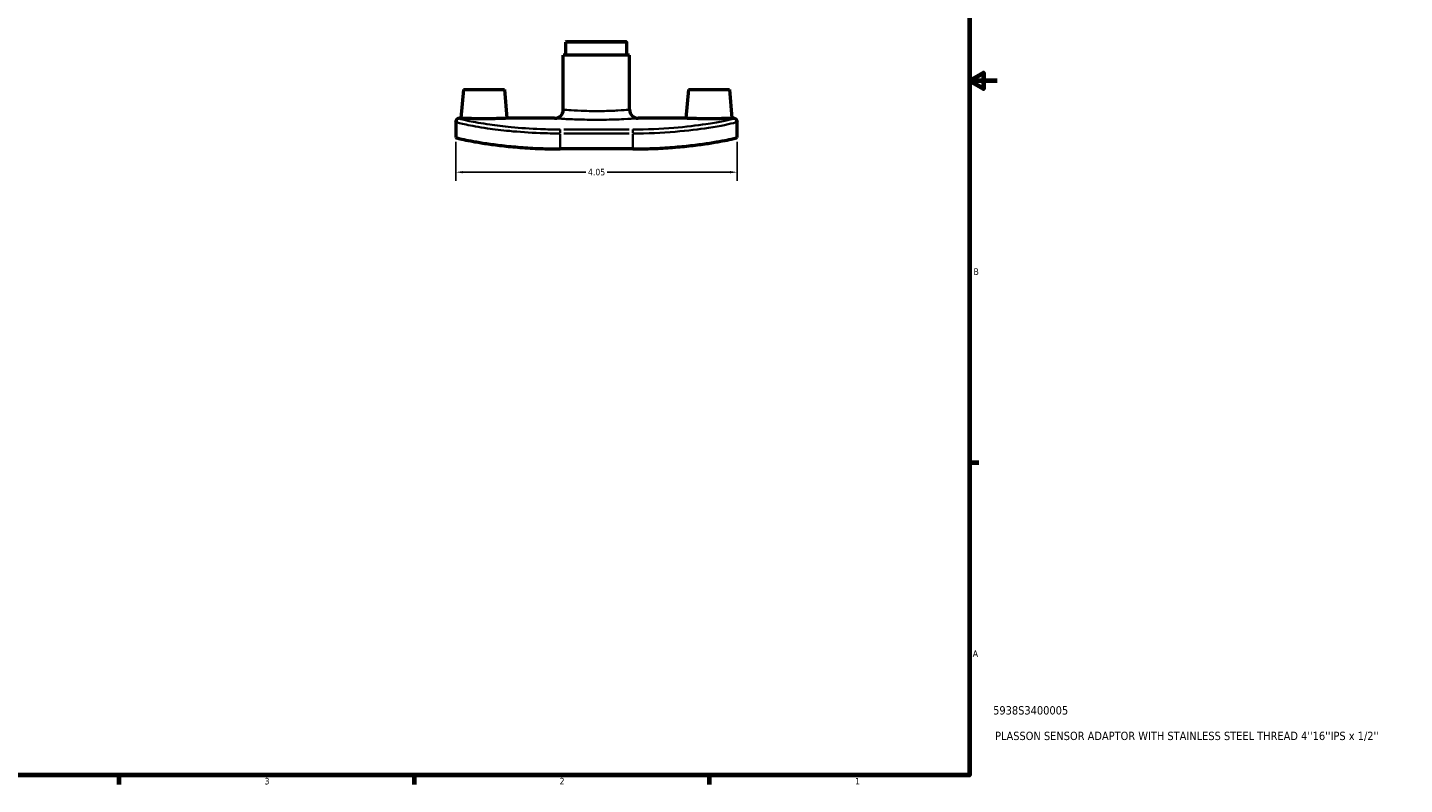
# Model space of a CAD drawing. Header units: inches. Extents: x 0.1 to 39.8, y -5.7 to 24.3.
# Tile 5 of 6: x 19.9 to 39.8, y 0.9 to 11.8. Entities that reach past the tile are written whole.
import ezdxf

# ---------------------------------------------------------------- set-up
doc = ezdxf.new("R2010")
doc.units = ezdxf.units.IN
doc.header["$MEASUREMENT"] = 0
for name, color, linetype, lineweight in [('Border (ANSI)', 7, 'Continuous', 70), ('Dimension (ANSI)', 7, 'Continuous', 25), ('Title (ANSI)', 7, 'Continuous', 50), ('Visible (ANSI)', 7, 'Continuous', 50), ('Visible Narrow (ANSI)', 7, 'Continuous', 35)]:
    doc.layers.add(name, color=color, linetype=linetype, lineweight=lineweight)
doc.styles.add('Note Text (ANSI)', font='tahoma.ttf')
doc.styles.add('Text Style29', font='tahoma.ttf')
doc.dimstyles.new('Default (ANSI)', dxfattribs={"dimtxt": 0.094488, "dimasz": 0.098425, "dimexe": 0.125, "dimexo": 0.0625, "dimgap": 0.031496, "dimtad": 0, "dimtih": 1, "dimtoh": 1, "dimrnd": 1e-08, "dimzin": 4, "dimdsep": 46, "dimtxsty": 'Note Text (ANSI)', "dimcen": 0.09, "dimdle": 0.393701, "dimclrd": 256, "dimclre": 256, "dimclrt": 5, "dimadec": 0, "dimazin": 1, "dimtfac": 1, "dimtofl": 0, "dimtmove": 0, "dimatfit": 3, "dimfxl": 1, "dimtolj": 1, "dimtzin": 4, "dimlwd": -1, "dimlwe": -1, "dimarcsym": 0})

# ---------------------------------------------------------------- blocks, each defined once
blk = doc.blocks.new('Borders Default Border')
at = {"layer": 'Border (ANSI)'}
for p, q in [((33.5, 5.5), (33.634, 5.5)), ((21.25, 1), (21.25, 0.866)), ((25.5, 1), (25.5, 0.866)), ((29.75, 1), (29.75, 0.866))]:
    blk.add_line(p, q, dxfattribs=at)
at = {"layer": 'Border (ANSI)', "flags": 128}
for points in [[(0.5, 1), (0.5, 21), (33.5, 21), (33.5, 1), (0.5, 1)], [(33.9, 11), (33.5, 11), (33.7, 11.115), (33.7, 10.885), (33.5, 11)]]:
    blk.add_lwpolyline(points, dxfattribs=at)
at = {"layer": 'Border (ANSI)', "color": 5, "true_color": 0x0000ff, "char_height": 0.0945, "attachment_point": 7, "style": 'Note Text (ANSI)'}
for s, insert in [('B', (33.558, 8.203)), ('A', (33.547, 2.703)), ('3', (23.346, 0.864)), ('2', (27.596, 0.866)), ('1', (31.854, 0.866))]:
    blk.add_mtext(s, dxfattribs=dict(at, insert=insert))
blk = doc.blocks.new('Title Blocks ANSI - Large')
at = {"layer": 'Title (ANSI)', "color": 5, "true_color": 0x0000ff, "style": 'Text Style29'}
for tag, p in [('PART_NUMBER_001', (0.341, 0.873)), ('DESCRIPTION_001', (0.369, 0.505))]:
    blk.add_attdef(tag, p, '', height=0.12, dxfattribs=at)
blk = doc.blocks.new('*D9')
at = {"layer": 'Defpoints', "color": 0, "transparency": 16777216}
for p in [(26.102, 10.181), (30.152, 10.181), (30.152, 9.682)]:
    blk.add_point(p, dxfattribs=at)
at = {"layer": 'Dimension (ANSI)', "transparency": 16777216}
for p, q in [((26.102, 10.119), (26.102, 9.557)), ((30.152, 10.119), (30.152, 9.557)), ((26.2, 9.682), (27.974, 9.682)), ((30.053, 9.682), (28.28, 9.682))]:
    blk.add_line(p, q, dxfattribs=at)
for points in [[(26.2, 9.699), (26.2, 9.666), (26.102, 9.682)], [(30.053, 9.699), (30.053, 9.666), (30.152, 9.682)]]:
    blk.add_solid(points, dxfattribs=at)
at = {"layer": 'Dimension (ANSI)', "color": 5, "transparency": 16777216, "insert": (28.005, 9.731), "char_height": 0.0945, "attachment_point": 1, "style": 'Note Text (ANSI)'}
blk.add_mtext('\\A1;4.05', dxfattribs=at)

msp = doc.modelspace()

# ---------------------------------------------------------------- linework, layer by layer
at = {"layer": 'Visible (ANSI)'}
for p, q in [((27.694, 11.562), (27.687, 11.555)), ((27.687, 11.369), (27.687, 11.555)), ((28.567, 11.555), (27.687, 11.555)), ((27.694, 11.562), (28.56, 11.562)), ((28.56, 11.562), (28.567, 11.555)), ((28.567, 11.369), (28.567, 11.555)), ((28.604, 11.369), (27.65, 11.369)), ((27.65, 10.583), (27.65, 11.369)), ((28.604, 10.583), (28.604, 11.369)), ((26.211, 10.872), (26.175, 10.458)), ((26.211, 10.872), (26.802, 10.872)), ((26.802, 10.872), (26.838, 10.458)), ((29.451, 10.872), (29.415, 10.458)), ((29.451, 10.872), (30.042, 10.872)), ((30.042, 10.872), (30.078, 10.458)), ((26.102, 10.409), (26.102, 10.41)), ((26.102, 10.409), (26.102, 10.181)), ((26.175, 10.458), (26.15, 10.458)), ((27.525, 10.458), (26.838, 10.458)), ((29.415, 10.458), (28.729, 10.458)), ((30.104, 10.458), (30.078, 10.458)), ((30.152, 10.41), (30.152, 10.409)), ((30.152, 10.181), (30.152, 10.409)), ((28.649, 10.017), (27.605, 10.017))]:
    msp.add_line(p, q, dxfattribs=at)
for centre, radius, start, end in [((27.525, 10.583), 0.125, 270, 0), ((28.729, 10.583), 0.125, 180, 270), ((26.15, 10.41), 0.0478, 90, 180), ((30.104, 10.41), 0.0478, 0, 90)]:
    msp.add_arc(centre, radius, start, end, dxfattribs=at)
for points, knots in [([(26.507, 10.452), (26.465, 10.452), (26.421, 10.452), (26.339, 10.453), (26.302, 10.454), (26.243, 10.456), (26.217, 10.457), (26.184, 10.458), (26.175, 10.458), (26.175, 10.458)], [0, 0, 0, 0, 0.317551, 0.317551, 0.635102, 0.635102, 0.952525, 0.952525, 1.269949, 1.269949, 1.269949, 1.269949]), ([(26.838, 10.458), (26.838, 10.458), (26.83, 10.458), (26.796, 10.457), (26.771, 10.456), (26.712, 10.454), (26.675, 10.453), (26.593, 10.452), (26.548, 10.452), (26.507, 10.452)], [3.809846, 3.809846, 3.809846, 3.809846, 4.127269, 4.127269, 4.444692, 4.444692, 4.762243, 4.762243, 5.079794, 5.079794, 5.079794, 5.079794]), ([(30.078, 10.458), (30.078, 10.458), (30.07, 10.458), (30.036, 10.457), (30.011, 10.456), (29.952, 10.454), (29.915, 10.453), (29.833, 10.452), (29.788, 10.452), (29.747, 10.452), (29.705, 10.452), (29.661, 10.452), (29.579, 10.453), (29.542, 10.454), (29.483, 10.456), (29.457, 10.457), (29.424, 10.458), (29.415, 10.458), (29.415, 10.458)], [3.809846, 3.809846, 3.809846, 3.809846, 4.127269, 4.127269, 4.444692, 4.444692, 4.762243, 4.762243, 5.079794, 5.079794, 5.079794, 5.397345, 5.397345, 5.714896, 5.714896, 6.03232, 6.03232, 6.349743, 6.349743, 6.349743, 6.349743]), ([(26.102, 10.181), (26.102, 10.18), (26.111, 10.177), (26.148, 10.167), (26.177, 10.16), (26.253, 10.144), (26.301, 10.135), (26.412, 10.115), (26.475, 10.104), (26.609, 10.084), (26.684, 10.074), (26.848, 10.055), (26.937, 10.047), (27.122, 10.032), (27.219, 10.026), (27.413, 10.019), (27.51, 10.017), (27.605, 10.017)], [5.87079, 5.87079, 5.87079, 5.87079, 6.595278, 6.595278, 7.319766, 7.319766, 8.044253, 8.044253, 8.768741, 8.768741, 9.487936, 9.487936, 10.207131, 10.207131, 10.926325, 10.926325, 11.64552, 11.64552, 11.64552, 11.64552]), ([(28.649, 10.017), (28.743, 10.017), (28.841, 10.019), (29.035, 10.026), (29.131, 10.032), (29.317, 10.047), (29.405, 10.055), (29.569, 10.074), (29.645, 10.084), (29.779, 10.104), (29.842, 10.115), (29.952, 10.135), (30, 10.144), (30.077, 10.16), (30.105, 10.167), (30.143, 10.177), (30.152, 10.18), (30.152, 10.181)], [23.29104, 23.29104, 23.29104, 23.29104, 24.010235, 24.010235, 24.72943, 24.72943, 25.448625, 25.448625, 26.167819, 26.167819, 26.892307, 26.892307, 27.616795, 27.616795, 28.341283, 28.341283, 29.06577, 29.06577, 29.06577, 29.06577])]:
    msp.add_open_spline(points, degree=3, knots=knots, dxfattribs=at)
at = {"layer": 'Visible Narrow (ANSI)'}
for p, q in [((26.15, 10.458), (26.15, 10.457)), ((30.104, 10.457), (30.104, 10.458)), ((27.605, 10.244), (27.605, 10.296)), ((27.605, 10.028), (27.605, 10.229)), ((28.597, 10.297), (27.657, 10.297)), ((27.657, 10.24), (28.597, 10.24)), ((28.649, 10.244), (28.649, 10.296)), ((28.649, 10.229), (28.649, 10.028))]:
    msp.add_line(p, q, dxfattribs=at)
for centre, major_axis, start_param, end_param in [((26.15, 10.409), (-0.0478, 0), 4.790929, 6.204645), ((30.104, 10.409), (0.0478, 0), 0.07854, 1.492257)]:
    msp.add_ellipse(centre, major_axis=major_axis, ratio=0.999809, start_param=start_param, end_param=end_param, dxfattribs=at)
for points, knots in [([(28.603, 10.583), (28.603, 10.583), (28.596, 10.583), (28.554, 10.579), (28.504, 10.575), (28.373, 10.567), (28.294, 10.564), (28.127, 10.561), (28.04, 10.562), (27.884, 10.567), (27.815, 10.571), (27.712, 10.578), (27.676, 10.581), (27.653, 10.583), (27.65, 10.583), (27.65, 10.583)], [-5.475387, -5.475387, -5.475387, -5.475387, -5.116029, -5.116029, -4.475604, -4.475604, -3.856203, -3.856203, -3.23682, -3.23682, -2.639309, -2.639309, -2.063372, -2.063372, -1.825131, -1.825131, -1.825131, -1.825131]), ([(26.102, 10.409), (26.102, 10.408), (26.103, 10.406), (26.122, 10.397), (26.17, 10.384), (26.326, 10.352), (26.431, 10.332), (26.653, 10.3), (26.761, 10.287), (27.013, 10.262), (27.161, 10.252), (27.41, 10.242), (27.507, 10.24), (27.605, 10.24)], [-5.826331, -5.826331, -5.826331, -5.826331, -5.513508, -5.513508, -4.157076, -4.157076, -2.846769, -2.846769, -1.869696, -1.869696, -0.719114, -0.719114, 0, 0, 0, 0]), ([(27.605, 10.297), (27.51, 10.297), (27.416, 10.299), (27.175, 10.308), (27.032, 10.318), (26.787, 10.342), (26.684, 10.355), (26.468, 10.386), (26.366, 10.404), (26.216, 10.435), (26.169, 10.447), (26.151, 10.455), (26.15, 10.456), (26.15, 10.457)], [0, 0, 0, 0, 0.719114, 0.719114, 1.869696, 1.869696, 2.846769, 2.846769, 4.157076, 4.157076, 5.513508, 5.513508, 5.826331, 5.826331, 5.826331, 5.826331]), ([(27.525, 10.458), (27.525, 10.458), (27.529, 10.458), (27.558, 10.456), (27.603, 10.453), (27.733, 10.446), (27.82, 10.442), (28.017, 10.437), (28.128, 10.436), (28.338, 10.439), (28.438, 10.442), (28.603, 10.45), (28.666, 10.454), (28.719, 10.458), (28.728, 10.458), (28.728, 10.458)], [1.825131, 1.825131, 1.825131, 1.825131, 2.063372, 2.063372, 2.639309, 2.639309, 3.23682, 3.23682, 3.856203, 3.856203, 4.475604, 4.475604, 5.116029, 5.116029, 5.475387, 5.475387, 5.475387, 5.475387]), ([(30.104, 10.457), (30.104, 10.455), (30.095, 10.451), (30.05, 10.439), (30, 10.427), (29.869, 10.401), (29.793, 10.388), (29.574, 10.355), (29.415, 10.335), (29.055, 10.306), (28.852, 10.297), (28.649, 10.297)], [0, 0, 0, 0, 0.709167, 0.709167, 1.843833, 1.843833, 2.823179, 2.823179, 4.276454, 4.276454, 5.826301, 5.826301, 5.826301, 5.826301]), ([(28.649, 10.24), (28.859, 10.24), (29.069, 10.249), (29.441, 10.28), (29.604, 10.3), (29.831, 10.334), (29.909, 10.348), (30.045, 10.376), (30.096, 10.388), (30.143, 10.402), (30.152, 10.406), (30.152, 10.409)], [-5.826301, -5.826301, -5.826301, -5.826301, -4.276454, -4.276454, -2.823179, -2.823179, -1.843833, -1.843833, -0.709167, -0.709167, 0, 0, 0, 0])]:
    msp.add_open_spline(points, degree=3, knots=knots, dxfattribs=at)

# ---------------------------------------------------------------- block references
msp.add_blockref('Borders Default Border', (0, 0))
msp.add_blockref('Title Blocks ANSI - Large', (33.5, 1)).add_auto_attribs({'PART_NUMBER_001': '5938S3400005', 'DESCRIPTION_001': "PLASSON SENSOR ADAPTOR WITH STAINLESS STEEL THREAD 4''16''IPS x 1/2''"})

# ---------------------------------------------------------------- dimensions: what is measured, and where the dimension line sits
at = {"layer": 'Dimension (ANSI)'}
dim = msp.add_linear_dim(base=(30.152, 9.682), p1=(26.102, 10.181), p2=(30.152, 10.181), angle=180, dimstyle='Default (ANSI)', override={"dimgap": 0.031496, "dimtih": 0, "dimtoh": 0, "dimdec": 2, "dimtol": 0, "dimlim": 0, "dimtp": 0, "dimtm": 0, "dimtdec": 2, "dimatfit": 1}, dxfattribs=at)
dim.commit()
dim.dimension.update_dxf_attribs({"geometry": '*D9', "text_midpoint": (28.127, 9.682), "dimtype": 160})

doc.saveas('drawing.dxf')
